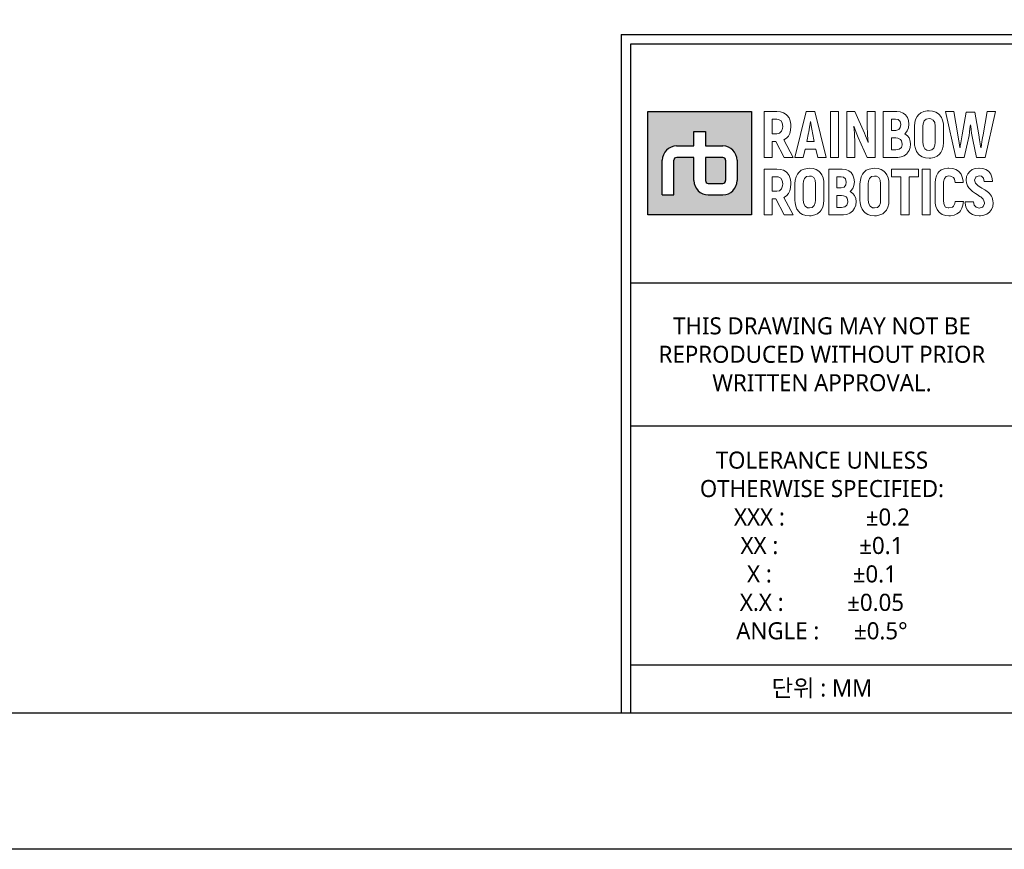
# Model space of a CAD drawing. Header units: millimetres. Extents: x 0 to 4378, y 0 to 2376.
# Tile 236 of 256: x 2084 to 2662, y 0 to 487. Entities that reach past the tile are written whole.
import ezdxf
from ezdxf.enums import TextEntityAlignment as Align

# ---------------------------------------------------------------- set-up
doc = ezdxf.new("R2010")
doc.units = ezdxf.units.MM
doc.header["$LTSCALE"] = 0.2
doc.layers.add('05_Section Line', color=3, linetype='Continuous')
doc.layers.add('09_Table Line', color=2, linetype='Continuous')
doc.layers.add('14_Mark', color=7, linetype='Continuous', true_color=0xe03c31)
doc.styles.add('Rainbow-5.0 Style', font='malgunsl.ttf')

# ---------------------------------------------------------------- blocks, each defined once
blk = doc.blocks.new('A$C869fea471123')
at = {"layer": '14_Mark'}
h = blk.add_hatch(color=256, dxfattribs=at)
h.dxf.hatch_style = 1
h.paths.add_polyline_path([(628.43, 108.24), (613.24, 108.24), (613.24, 93.05), (628.43, 93.05)])
h.paths.add_polyline_path([(626.32, 101.07), (626.32, 98.1, -0.414214), (624.22, 96), (622.09, 96, -0.414214), (619.99, 98.1), (619.99, 101.49), (617.46, 101.49, 0.414214), (617.04, 101.07), (617.04, 96), (615.35, 96), (615.35, 101.07, -0.414214), (617.45, 103.17), (619.99, 103.17), (619.99, 105.28), (621.68, 105.28), (621.68, 103.17), (624.22, 103.17, -0.414214)], flags=16)
h.paths.add_polyline_path([(624.63, 101.07), (624.63, 98.11, -0.414214), (624.21, 97.69), (622.1, 97.69, -0.414214), (621.68, 98.11), (621.68, 101.49), (624.21, 101.49, -0.414214)], flags=0)
h = blk.add_hatch(color=256, dxfattribs=at)
h.dxf.hatch_style = 1
h.paths.add_polyline_path([(624.63, 101.07, 0.414214), (624.21, 101.49), (621.68, 101.49), (621.68, 98.11, 0.414214), (622.1, 97.69), (624.21, 97.69, 0.414214), (624.63, 98.11)])
blk.add_lwpolyline([(0, 594), (841, 594), (841, 0), (0, 0)], close=True)
at = {"lineweight": 0}
for points in [[(654.46, 108.34), (654.17, 108.33), (653.68, 108.23), (653.25, 108.04), (652.9, 107.74), (652.71, 107.5), (652.5, 107.08), (652.37, 106.61), (652.34, 106.06), (652.34, 103.66), (652.35, 103.28), (652.46, 102.78), (652.63, 102.34)], [(656.28, 107.37), (656.02, 107.74), (655.84, 107.9), (655.45, 108.15), (654.99, 108.3), (654.46, 108.34)], [(632.14, 108.23), (630.29, 108.23), (630.29, 101.49), (631.47, 101.49), (631.47, 103.84), (632.01, 103.84)], [(632.13, 107.11), (632.35, 107.08), (632.71, 106.92), (632.93, 106.57), (633.01, 106.05), (632.98, 105.76), (632.84, 105.32), (632.56, 105.05), (632.13, 104.96), (631.47, 104.96)], [(631.47, 104.96), (631.47, 107.11), (632.13, 107.11)], [(633.93, 107.3), (633.68, 107.66), (633.53, 107.8), (633.14, 108.04), (632.67, 108.18), (632.14, 108.23)], [(633.84, 104.62), (634.05, 105.02), (634.17, 105.5), (634.21, 106.05), (634.2, 106.36), (634.11, 106.86), (633.93, 107.3)], [(637.73, 108.23), (636.45, 108.23), (634.8, 101.49), (636.03, 101.49), (636.3, 102.71), (637.87, 102.71)], [(637.87, 102.71), (638.15, 101.49), (639.38, 101.49), (637.73, 108.23)], [(643.59, 108.23), (642.41, 108.23), (642.41, 101.49), (643.57, 101.49), (643.57, 103.53), (643.57, 104.03), (643.55, 104.54), (643.52, 105.04), (643.49, 105.55), (643.43, 106.03), (643.46, 106.06)], [(645.53, 103.68), (645.48, 103.81), (645.28, 104.34), (645.16, 104.65), (644.99, 105.06), (643.59, 108.23)], [(645.39, 101.49), (646.56, 101.49), (646.56, 108.23)], [(646.56, 108.23), (645.39, 108.23), (645.39, 106.18), (645.4, 105.74), (645.42, 105.25), (645.45, 104.75), (645.5, 104.23), (645.56, 103.71), (645.53, 103.68)], [(649.73, 108.23), (647.76, 108.23), (647.76, 101.49), (649.79, 101.49), (649.89, 101.49), (650.4, 101.57), (650.83, 101.74), (651.22, 102.03), (651.28, 102.1), (651.54, 102.49)], [(649.55, 107.11), (649.93, 107.05), (650.22, 106.78), (650.31, 106.3), (650.25, 105.88), (650.01, 105.57), (649.59, 105.46), (648.94, 105.46)], [(648.94, 105.46), (648.94, 107.11), (649.55, 107.11)], [(651.29, 107.34), (651.02, 107.72), (650.69, 107.99), (650.25, 108.17), (649.73, 108.23)], [(651.28, 105.39), (651.45, 105.83), (651.51, 106.36), (651.51, 106.37), (651.45, 106.89), (651.29, 107.34)], [(652.63, 102.34), (652.9, 101.98), (653.07, 101.81), (653.46, 101.57), (653.93, 101.42), (654.46, 101.38), (654.75, 101.39), (655.24, 101.49), (655.66, 101.68), (656.02, 101.98), (656.21, 102.22), (656.41, 102.63), (656.54, 103.11), (656.58, 103.66), (656.58, 106.06), (656.56, 106.44), (656.46, 106.94), (656.28, 107.37)], [(654.46, 102.52), (654.16, 102.55), (653.83, 102.75), (653.63, 103.12), (653.55, 103.66), (653.55, 106.06), (653.58, 106.44), (653.74, 106.86), (654.03, 107.11), (654.46, 107.2)], [(654.46, 107.2), (654.75, 107.17), (655.09, 106.97), (655.29, 106.6), (655.36, 106.06), (655.36, 103.66), (655.33, 103.29), (655.17, 102.86), (654.89, 102.61), (654.46, 102.52)], [(658.09, 108.23), (656.86, 108.23), (658.37, 101.49)], [(658.99, 102.97), (658.95, 103.22), (658.89, 103.66), (658.8, 104.19), (658.69, 104.81), (658.09, 108.23)], [(661.16, 108.13), (659.91, 108.13), (659.32, 104.83), (659.22, 104.24), (659.12, 103.61), (659.05, 103.19), (659.02, 102.97), (658.99, 102.97)], [(662.05, 102.97), (662.03, 103.11), (661.97, 103.48), (661.88, 104.05), (661.76, 104.83), (661.16, 108.13)], [(661.44, 101.49), (662.7, 101.49), (664.21, 108.23)], [(664.21, 108.23), (662.99, 108.23), (662.38, 104.81), (662.3, 104.37), (662.2, 103.81), (662.14, 103.35), (662.09, 102.97), (662.05, 102.97)], [(636.54, 103.84), (636.81, 105.09), (636.84, 105.21), (636.91, 105.65), (636.99, 106.16), (637.07, 106.75), (637.1, 106.75)], [(637.1, 106.75), (637.14, 106.5), (637.23, 105.88), (637.31, 105.41), (637.37, 105.09), (637.64, 103.84), (636.54, 103.84)], [(643.46, 106.06), (643.49, 105.99), (643.6, 105.68), (643.8, 105.15), (644.09, 104.42), (645.39, 101.49)], [(658.37, 101.49), (659.63, 101.49), (660.19, 104.08), (660.23, 104.26), (660.33, 104.73), (660.4, 105.21), (660.47, 105.73), (660.53, 106.27), (660.56, 106.27)], [(660.56, 106.27), (660.58, 106.07), (660.63, 105.56), (660.69, 105.06), (660.78, 104.57), (660.88, 104.08), (661.44, 101.49)], [(632.01, 103.84), (633.21, 101.49), (634.52, 101.49), (633.15, 104.05)], [(633.15, 104.05), (633.17, 104.06), (633.54, 104.3), (633.84, 104.62)], [(649.6, 104.35), (649.88, 104.32), (650.3, 104.13), (650.43, 103.95), (650.54, 103.46), (650.54, 103.36), (650.41, 102.94), (650.1, 102.69), (649.6, 102.61), (648.94, 102.61)], [(648.94, 102.61), (648.94, 104.35), (649.6, 104.35)], [(651.53, 104.35), (651.3, 104.66), (650.89, 104.95), (651, 105.03), (651.28, 105.39)], [(651.54, 102.49), (651.7, 102.94), (651.76, 103.46), (651.7, 103.89), (651.53, 104.35)], [(632.14, 99.79), (630.29, 99.79), (630.29, 93.05), (631.47, 93.05), (631.47, 95.4), (632.01, 95.4)], [(633.93, 98.86), (633.68, 99.22), (633.53, 99.36), (633.14, 99.6), (632.67, 99.74), (632.14, 99.79)], [(636.92, 99.91), (636.64, 99.89), (636.14, 99.79), (635.72, 99.6), (635.36, 99.3), (635.17, 99.06), (634.96, 98.65), (634.84, 98.17), (634.8, 97.62), (634.8, 95.21), (634.82, 94.83), (634.91, 94.34), (635.1, 93.9)], [(638.74, 98.93), (638.48, 99.3), (638.3, 99.46), (637.91, 99.71), (637.45, 99.86), (636.92, 99.91)], [(641.74, 99.79), (639.77, 99.79), (639.77, 93.05), (641.9, 93.05), (642.4, 93.12), (642.85, 93.3), (643.22, 93.59), (643.29, 93.66), (643.55, 94.04)], [(643.3, 98.9), (643.03, 99.28), (642.69, 99.55), (642.26, 99.73), (641.74, 99.79)], [(646.47, 99.91), (646.18, 99.89), (645.69, 99.79), (645.26, 99.6), (644.91, 99.3), (644.72, 99.06), (644.51, 98.65), (644.39, 98.17), (644.34, 97.62), (644.34, 95.21), (644.36, 94.83), (644.46, 94.34), (644.64, 93.9)], [(648.29, 98.93), (648.02, 99.3), (647.85, 99.46), (647.46, 99.71), (647, 99.86), (646.47, 99.91)], [(657.39, 99.92), (657.21, 99.92), (656.7, 99.83), (656.26, 99.65), (655.91, 99.37), (655.76, 99.19), (655.54, 98.79)], [(657.38, 98.78), (657.63, 98.76), (658.04, 98.54), (658.18, 98.32), (658.29, 97.79), (659.47, 97.79), (659.45, 98.07), (659.34, 98.58), (659.16, 99.02), (658.89, 99.38), (658.78, 99.49), (658.39, 99.73), (657.93, 99.88), (657.39, 99.92)], [(661.82, 99.92), (661.77, 99.92), (661.25, 99.86), (660.8, 99.7), (660.43, 99.44), (660.16, 99.11), (659.98, 98.68), (659.91, 98.17), (659.95, 97.77), (660.12, 97.31), (660.28, 97.03), (660.62, 96.67), (660.84, 96.49), (661.26, 96.19), (661.51, 96.04), (661.92, 95.78), (662.06, 95.69), (662.42, 95.35), (662.47, 95.27), (662.62, 94.82), (662.62, 94.71), (662.42, 94.28), (662.31, 94.19), (661.82, 94.07)], [(663.51, 99.04), (663.24, 99.41), (663.18, 99.46), (662.8, 99.72), (662.35, 99.87), (661.82, 99.92)], [(632.13, 98.66), (632.35, 98.64), (632.71, 98.47), (632.93, 98.12), (633.01, 97.6), (632.98, 97.31), (632.84, 96.88), (632.56, 96.61), (632.13, 96.53), (631.47, 96.53)], [(631.47, 96.53), (631.47, 98.66), (632.13, 98.66)], [(633.84, 96.18), (634.05, 96.58), (634.17, 97.06), (634.21, 97.62), (634.2, 97.91), (634.11, 98.42), (633.93, 98.86)], [(635.1, 93.9), (635.36, 93.54), (635.54, 93.37), (635.93, 93.13), (636.39, 92.98), (636.92, 92.93), (637.2, 92.94), (637.7, 93.05), (638.13, 93.24), (638.48, 93.54), (638.66, 93.78), (638.88, 94.19), (638.99, 94.67), (639.04, 95.21), (639.04, 97.62), (639.02, 98), (638.92, 98.5), (638.74, 98.93)], [(636.92, 94.08), (636.62, 94.12), (636.29, 94.32), (636.08, 94.68), (636.02, 95.21), (636.02, 97.62), (636.05, 98), (636.2, 98.42), (636.5, 98.68), (636.92, 98.76)], [(636.92, 98.76), (637.21, 98.72), (637.55, 98.53), (637.75, 98.16), (637.82, 97.62), (637.82, 95.21), (637.79, 94.85), (637.63, 94.42), (637.34, 94.16), (636.92, 94.08)], [(641.56, 98.67), (641.93, 98.6), (642.22, 98.34), (642.32, 97.87), (642.26, 97.45), (642.02, 97.12), (641.59, 97.02), (640.95, 97.02)], [(640.95, 97.02), (640.95, 98.67), (641.56, 98.67)], [(643.29, 96.95), (643.46, 97.39), (643.52, 97.91), (643.52, 97.93), (643.46, 98.45), (643.3, 98.9)], [(644.64, 93.9), (644.91, 93.54), (645.09, 93.37), (645.48, 93.13), (645.94, 92.98), (646.47, 92.93), (646.75, 92.94), (647.24, 93.05), (647.67, 93.24), (648.02, 93.54), (648.22, 93.78), (648.42, 94.19), (648.55, 94.67), (648.58, 95.21), (648.58, 97.62), (648.57, 98), (648.47, 98.5), (648.29, 98.93)], [(646.47, 94.08), (646.17, 94.12), (645.84, 94.32), (645.63, 94.68), (645.56, 95.21), (645.56, 97.62), (645.59, 98), (645.75, 98.42), (646.04, 98.68), (646.47, 98.76)], [(646.47, 98.76), (646.76, 98.72), (647.1, 98.53), (647.3, 98.16), (647.36, 97.62), (647.36, 95.21), (647.34, 94.85), (647.18, 94.42), (646.89, 94.16), (646.47, 94.08)], [(655.54, 98.79), (655.42, 98.32), (655.37, 97.77), (655.37, 95.07), (655.38, 94.79), (655.47, 94.28), (655.64, 93.84), (655.91, 93.49), (656.02, 93.39), (656.4, 93.14), (656.86, 92.98), (657.39, 92.93), (657.62, 92.94), (658.13, 93.03), (658.56, 93.2), (658.92, 93.48), (659.06, 93.64), (659.29, 94.04)], [(657.39, 94.08), (657.29, 94.08), (656.9, 94.22), (656.67, 94.55), (656.59, 95.07), (656.59, 97.9), (656.71, 98.39), (656.97, 98.68), (657.38, 98.78)], [(663.62, 93.87), (663.8, 94.31), (663.86, 94.81), (663.84, 95.13), (663.71, 95.6), (663.61, 95.8), (663.32, 96.19), (663.17, 96.33), (662.78, 96.64), (662.63, 96.75), (662.2, 97), (662.08, 97.07), (661.66, 97.34), (661.63, 97.36), (661.26, 97.7), (661.11, 98.15), (661.12, 98.18), (661.31, 98.6), (661.35, 98.64), (661.82, 98.78)], [(661.82, 98.78), (662.15, 98.72), (662.44, 98.46), (662.55, 97.98), (663.76, 97.98), (663.75, 98.07), (663.68, 98.6), (663.51, 99.04)], [(643.54, 95.91), (643.3, 96.22), (642.9, 96.5), (643, 96.59), (643.29, 96.95)], [(632.01, 95.4), (633.21, 93.05), (634.52, 93.05), (633.15, 95.61)], [(633.15, 95.61), (633.17, 95.62), (633.54, 95.86), (633.84, 96.18)], [(641.61, 95.91), (641.9, 95.88), (642.31, 95.69), (642.44, 95.52), (642.55, 95.02), (642.54, 94.91), (642.42, 94.5), (642.11, 94.25), (641.62, 94.17), (640.95, 94.17)], [(640.95, 94.17), (640.95, 95.91), (641.61, 95.91)], [(643.55, 94.04), (643.71, 94.5), (643.76, 95.02), (643.71, 95.46), (643.54, 95.91)], [(659.5, 95.05), (658.31, 95.05), (658.26, 94.71), (658.05, 94.32), (657.88, 94.19), (657.39, 94.08)], [(659.29, 94.04), (659.43, 94.5), (659.5, 95.05)], [(660.98, 94.96), (659.78, 94.96), (659.78, 94.76), (659.87, 94.25), (660.06, 93.81), (660.34, 93.45), (660.43, 93.36), (660.82, 93.11), (661.28, 92.96), (661.82, 92.92), (661.99, 92.92), (662.5, 93), (662.94, 93.17), (663.31, 93.45), (663.33, 93.48), (663.62, 93.87)], [(661.82, 94.07), (661.79, 94.07), (661.35, 94.18), (661.08, 94.47), (660.98, 94.96)]]:
    blk.add_lwpolyline(points, dxfattribs=at)
for points in [[(640.03, 108.23), (641.21, 108.23), (641.21, 101.49), (640.03, 101.49), (640.03, 108.23)], [(652.9, 99.79), (648.98, 99.79), (648.98, 98.66), (650.33, 98.66), (650.33, 93.05), (651.55, 93.05), (651.55, 98.66), (652.9, 98.66)], [(653.46, 99.79), (654.65, 99.79), (654.65, 93.05), (653.46, 93.05), (653.46, 99.79)]]:
    blk.add_lwpolyline(points, close=True, dxfattribs=at)
at = {"layer": '05_Section Line', "linetype": 'Continuous'}
for q in [(820.98, 119.54), (609.32, 20.02)]:
    blk.add_line((609.32, 119.54), q, dxfattribs=at)
blk.add_lwpolyline([(820.98, 20.02), (820.98, 574.68), (20.02, 574.68), (20.02, 20.02)], close=True, dxfattribs=at)
at = {"layer": '09_Table Line'}
for p, q in [((610.73, 83.1), (610.73, 118.14)), ((610.73, 118.14), (666.79, 118.14)), ((610.73, 83.1), (666.79, 83.1)), ((610.73, 62.07), (610.73, 83.1)), ((666.79, 62.07), (610.73, 62.07)), ((610.73, 46.89), (610.73, 62.07)), ((610.73, 20.02), (610.73, 46.89)), ((666.79, 27.03), (610.73, 27.03)), ((610.73, 20.02), (666.79, 20.02))]:
    blk.add_line(p, q, dxfattribs=at)
at = {"layer": '14_Mark'}
for p, q in [((619.99, 103.17), (619.99, 105.28)), ((619.99, 105.28), (621.68, 105.28)), ((621.68, 105.28), (621.68, 103.17)), ((617.45, 103.17), (619.99, 103.17)), ((621.68, 103.17), (624.22, 103.17)), ((615.35, 96), (615.35, 101.07)), ((619.99, 101.49), (617.46, 101.49)), ((619.99, 98.1), (619.99, 101.49)), ((624.21, 101.49), (621.68, 101.49)), ((621.68, 101.49), (621.68, 98.11)), ((626.32, 101.07), (626.32, 98.1)), ((617.04, 96), (617.04, 101.07)), ((624.63, 101.07), (624.63, 98.11)), ((622.1, 97.69), (624.21, 97.69)), ((615.35, 96), (617.04, 96)), ((622.09, 96), (624.22, 96))]:
    blk.add_line(p, q, dxfattribs=at)
blk.add_lwpolyline([(613.24, 108.24), (628.43, 108.24), (628.43, 93.05), (613.24, 93.05)], close=True, dxfattribs=at)
for centre, radius, start, end in [((617.45, 101.07), 2.1, 90, 180), ((624.22, 101.07), 2.1, 0, 90), ((617.46, 101.07), 0.42, 90, 180), ((624.21, 101.07), 0.42, 0, 90), ((622.09, 98.1), 2.1, 180, 270), ((622.1, 98.11), 0.42, 180, 270), ((624.21, 98.11), 0.42, 270, 0), ((624.22, 98.1), 2.1, 270, 0)]:
    blk.add_arc(centre, radius, start, end, dxfattribs=at)
at = {"color": 2, "linetype": 'Continuous', "char_height": 2.503, "width": 56.0667, "attachment_point": 5, "style": 'Rainbow-5.0 Style'}
for s, insert in [('{\\C256;THIS DRAWING MAY NOT BE \\PREPRODUCED WITHOUT PRIOR \\PWRITTEN APPROVAL.}', (638.76, 72.59)), ('{\\C256;TOLERANCE UNLESS \\POTHERWISE SPECIFIED:\\PXXX :              %%P0.2\\PXX :              %%P0.1  \\PX :              %%P0.1\\PX.X :           %%P0.05\\PANGLE :      %%P0.5%%D}', (638.76, 44.55)), ('{\\C256;단위 : MM}', (638.76, 23.53))]:
    blk.add_mtext(s, dxfattribs=dict(at, insert=insert))
at = {"linetype": 'Continuous', "style": 'Rainbow-5.0 Style'}
for tag, p in [('PART_NAME', (743.88, 109.38)), ('DRAWING_NO', (729.87, 91.86)), ('REV', (803.46, 91.86)), ('제도', (768.41, 74.2)), ('DATE_1', (803.46, 74.2)), ('SCALE', (680.81, 69.08)), ('MATERIAL', (722.86, 69.08)), ('검도', (768.41, 60.18)), ('DATE_2', (803.46, 60.18)), ('승인', (768.41, 46.17)), ('DATE_3', (803.46, 46.17)), ('REFERENCE', (722.86, 41.05)), ('PAGE', (768.41, 32.29))]:
    blk.add_attdef(tag, text='', height=5.01, dxfattribs=at).set_placement(p, align=Align.MIDDLE_CENTER)

msp = doc.modelspace()

# ---------------------------------------------------------------- block references
at = {"xscale": 4, "yscale": 4, "zscale": 4}
msp.add_blockref('A$C869fea471123', (0, 0), dxfattribs=at)

doc.saveas('drawing.dxf')
